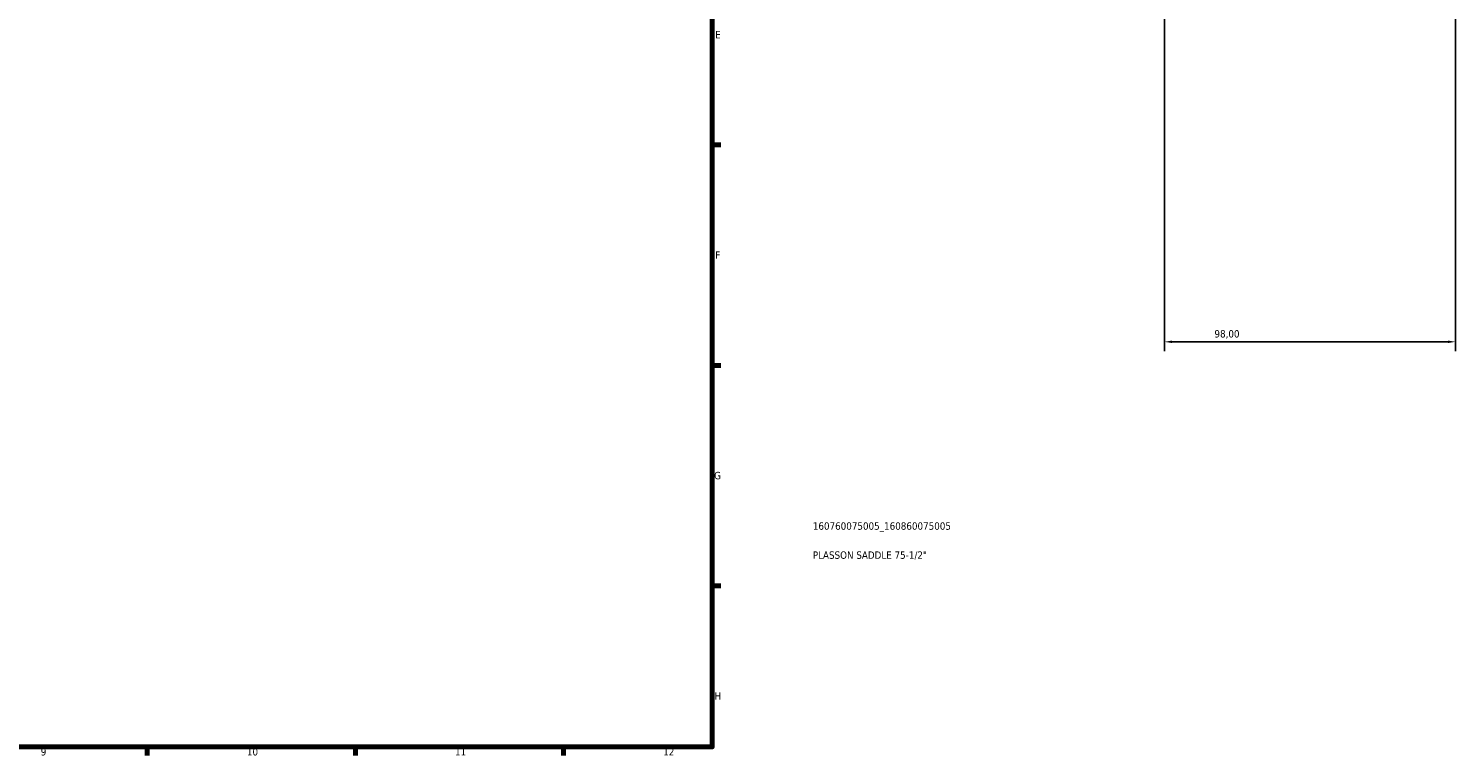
# Model space of a CAD drawing. Header units: millimetres. Extents: x 0 to 1138, y -16 to 1083.
# Tile 5 of 6: x 591 to 1071, y 17 to 262. Entities that reach past the tile are written whole.
import ezdxf

# ---------------------------------------------------------------- set-up
doc = ezdxf.new("R2010")
doc.units = ezdxf.units.MM
for name, color, linetype, lineweight in [('Border (ISO)', 7, 'Continuous', 70), ('Dimension (ISO)', 7, 'Continuous', 25), ('Title (ISO)', 7, 'Continuous', 50)]:
    doc.layers.add(name, color=color, linetype=linetype, lineweight=lineweight)
doc.styles.add('Note Text (ISO)', font='tahoma.ttf')
doc.dimstyles.new('Default (ISO)', dxfattribs={"dimtxt": 2.5, "dimasz": 2.5, "dimexe": 3.175, "dimexo": 0, "dimgap": 0.762, "dimtad": 1, "dimrnd": 1e-08, "dimzin": 0, "dimtxsty": 'Note Text (ISO)', "dimcen": 0.09, "dimdle": 10, "dimclrd": 256, "dimclre": 256, "dimclrt": 232, "dimazin": 0, "dimtfac": 1.40208, "dimtmove": 0, "dimatfit": 3, "dimfxl": 1, "dimtolj": 1, "dimtzin": 0, "dimlwd": -1, "dimlwe": -1, "dimarcsym": 0})

# ---------------------------------------------------------------- blocks, each defined once
blk = doc.blocks.new('Borders Default Border')
at = {"layer": 'Border (ISO)'}
for p, q in [((821, 222.75), (823.9, 222.75)), ((821, 148.5), (823.9, 148.5)), ((821, 74.25), (823.9, 74.25)), ((630.75, 20), (630.75, 17.1)), ((700.83, 20), (700.83, 17.1)), ((770.92, 20), (770.92, 17.1))]:
    blk.add_line(p, q, dxfattribs=at)
at = {"layer": 'Border (ISO)', "flags": 128}
blk.add_lwpolyline([(20, 20), (20, 574), (821, 574), (821, 20), (20, 20)], dxfattribs=at)
at = {"layer": 'Border (ISO)', "color": 232, "true_color": 0xca0064, "char_height": 2.5, "attachment_point": 7, "style": 'Note Text (ISO)'}
for s, insert in [('E', (821.94, 258.63)), ('F', (822, 184.38)), ('G', (821.61, 110.08)), ('H', (821.74, 35.88)), ('9', (594.88, 17.05)), ('10', (664.29, 17.05)), ('11', (734.37, 17.1)), ('12', (804.46, 17.1))]:
    blk.add_mtext(s, dxfattribs=dict(at, insert=insert))
blk = doc.blocks.new('Title Blocks ISO')
at = {"layer": 'Title (ISO)', "color": 232, "true_color": 0xca0064, "style": 'Note Text (ISO)'}
for tag, p in [('PART_NUMBER_001', (33.84, 73.13)), ('DESCRIPTION_001', (33.84, 63.34))]:
    blk.add_attdef(tag, p, '', height=2.5, dxfattribs=at)
blk = doc.blocks.new('*D8')
at = {"layer": 'Defpoints', "color": 0, "transparency": 16777216}
for p in [(973.23, 320.16), (1071.23, 320.16), (973.23, 156.42)]:
    blk.add_point(p, dxfattribs=at)
at = {"layer": 'Dimension (ISO)', "transparency": 16777216}
for p, q in [((973.23, 320.16), (973.23, 153.25)), ((1071.23, 320.16), (1071.23, 153.25)), ((1068.73, 156.42), (975.73, 156.42))]:
    blk.add_line(p, q, dxfattribs=at)
for points in [[(975.73, 156.84), (975.73, 156.01), (973.23, 156.42)], [(1068.73, 156.84), (1068.73, 156.01), (1071.23, 156.42)]]:
    blk.add_solid(points, dxfattribs=at)
at = {"layer": 'Dimension (ISO)', "color": 232, "true_color": 0xca0064, "transparency": 16777216, "insert": (990.08, 160.37), "char_height": 2.5, "attachment_point": 1, "style": 'Note Text (ISO)'}
blk.add_mtext('\\A1;98,00', dxfattribs=at)

msp = doc.modelspace()

# ---------------------------------------------------------------- block references
msp.add_blockref('Borders Default Border', (0, 0))
msp.add_blockref('Title Blocks ISO', (821, 20)).add_auto_attribs({'PART_NUMBER_001': '160760075005_160860075005', 'DESCRIPTION_001': 'PLASSON SADDLE 75-1/2"'})

# ---------------------------------------------------------------- dimensions: what is measured, and where the dimension line sits
at = {"layer": 'Dimension (ISO)'}
dim = msp.add_linear_dim(base=(973.23, 156.425), p1=(1071.23, 320.165), p2=(973.23, 320.165), dimstyle='Default (ISO)', override={"dimdec": 2, "dimtp": 0, "dimtm": 0, "dimtdec": 2, "dimtofl": 0, "dimatfit": 1}, dxfattribs=at)
dim.commit()
dim.dimension.update_dxf_attribs({"geometry": '*D8', "text_midpoint": (994.23, 156.425), "dimtype": 160})

doc.saveas('drawing.dxf')
